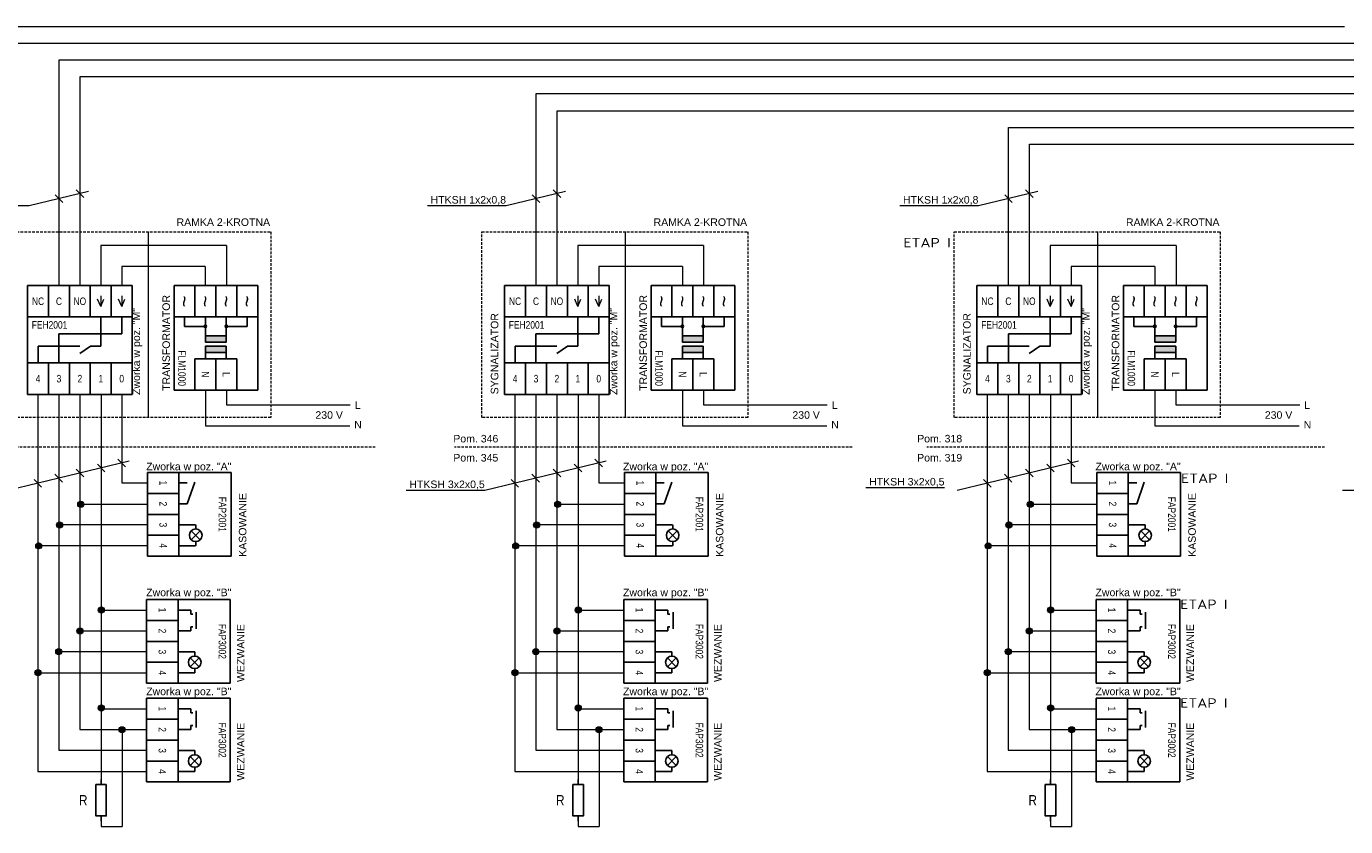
# Model space of a CAD drawing. Header units: millimetres. Extents: x 94562 to 148980, y -25377 to 3008.
# Tile 99 of 140: x 99476 to 101999, y -19542 to -18012. Entities that reach past the tile are written whole.
import ezdxf
from ezdxf.enums import TextEntityAlignment as Align

# ---------------------------------------------------------------- set-up
doc = ezdxf.new("R2010")
doc.units = ezdxf.units.MM
doc.linetypes.add('DASHED2', pattern=[0.375, 0.25, -0.125])
for name, color, linetype, lineweight in [('2DE_PLS_PNN', 7, 'Continuous', 35), ('2DE_TXTMARK', 41, 'Continuous', 18), ('2DE_TXTNUM', 11, 'Continuous', 18), ('2DE_TXTPIN', 131, 'Continuous', 18)]:
    doc.layers.add(name, color=color, linetype=linetype, lineweight=lineweight)
for name, color, linetype in [('ABB_OTHER', 252, 'Continuous'), ('tt_opis', 30, 'Continuous'), ('tt_pomoc', 42, 'Continuous'), ('tt_symbole', 40, 'Continuous')]:
    doc.layers.add(name, color=color, linetype=linetype)
doc.styles.add('CP_ATTR', font='arial.ttf')
doc.styles.add('CP_DESC', font='arial.ttf')
doc.styles.add('CP_ELATT', font='arial.ttf')
doc.styles.add('iso', font='isocpeur.ttf', dxfattribs={"width": 1.2})

# ---------------------------------------------------------------- blocks, each defined once
blk = doc.blocks.new('cpel_sig_SH0010A')
for p, q in [((-10, 10), (-10, -10)), ((10, 10), (-10, 10)), ((10, -10), (10, 10)), ((-7.5, 0.55), (-6.5, 0.55)), ((-7.5, -2.5), (-7.5, 0.55)), ((-7, 1.8), (-3, 1.8)), ((-6.5, 0.55), (-6.5, 1.05)), ((-3.5, 0.55), (-3.5, 1.05)), ((-3.5, 0.55), (-2.5, 0.55)), ((-2.5, -2.5), (-2.5, 0.55)), ((3.5, 1.5), (2.5, 1.5)), ((3.94, 2.56), (6.06, 0.44)), ((6.06, 2.56), (3.94, 0.44)), ((6.5, 1.5), (7.5, 1.5)), ((-5, -2.5), (-10, -2.5)), ((-5, -10), (-5, -2.5)), ((0, -2.5), (-5, -2.5)), ((0, -10), (0, -2.5)), ((5, -2.5), (0, -2.5)), ((5, -10), (5, -2.5)), ((10, -2.5), (5, -2.5)), ((-5, -10), (-10, -10)), ((0, -10), (-5, -10)), ((5, -10), (0, -10)), ((10, -10), (5, -10))]:
    blk.add_line(p, q)
for points in [[(2.5, 1.5), (2.5, -2.5)], [(7.5, 1.5), (7.5, -2.5)]]:
    blk.add_lwpolyline(points)
blk.add_circle((5, 1.5), 1.5)
at = {"linetype": 'Continuous', "style": 'CP_ATTR', "flags": 9}
for tag in ['EL-STATUS', 'FUNCTION', 'GROUP', 'NUMBER', 'WEIGHT', 'LINK', 'OTHER', 'IP', 'CHARACTER', 'POWER', 'CURRENT', 'VOLTAGE', 'PRODUCER', 'ORDER-NO', 'PRODUCT-TYPE', 'OTHER1', 'MARK2', 'ARTICLE', 'NAME']:
    blk.add_attdef(tag, text='', height=0.00005, dxfattribs=at).set_placement((-9.97, -10.02), align=Align.MIDDLE_LEFT)
at = {"layer": '2DE_TXTMARK', "linetype": 'ByBlock', "style": 'CP_ELATT', "width": 0.8, "flags": 8}
blk.add_attdef('MARK1', text='', height=1.8, dxfattribs=at).set_placement((0, 9), align=Align.TOP_CENTER)
at = {"layer": '2DE_TXTNUM', "linetype": 'ByBlock', "style": 'CP_ELATT', "width": 0.8, "flags": 8}
blk.add_attdef('TAG', text='', height=2.5, dxfattribs=at).set_placement((-12, 7.64), align=Align.RIGHT)
at = {"layer": '2DE_TXTPIN', "linetype": 'ByBlock', "style": 'CP_ELATT', "width": 0.8}
for s, p in [('1', (-7.5, -6.25)), ('2', (-2.5, -6.25)), ('3', (2.5, -6.25)), ('4', (7.5, -6.25))]:
    blk.add_text(s, height=1.8, dxfattribs=at).set_placement(p, align=Align.MIDDLE_CENTER)
blk = doc.blocks.new('cpelh_sig_SH0011A')
for p, q in [((-10, 10), (-10, -10)), ((-10, 10), (10, 10)), ((10, -10), (10, 10)), ((-2.5, -0.5), (-7.69, 1.3)), ((3.5, 1.52), (2.5, 1.52)), ((6.06, 0.46), (3.94, 2.58)), ((3.94, 0.46), (6.06, 2.58)), ((6.5, 1.52), (7.5, 1.52)), ((-10, -2.5), (-5, -2.5)), ((-7.5, -2.5), (-7.5, -0.5)), ((-5, -2.5), (0, -2.5)), ((-5, -10), (-5, -2.5)), ((-2.5, -2.5), (-2.5, -0.5)), ((0, -2.5), (5, -2.5)), ((0, -10), (0, -2.5)), ((5, -2.5), (10, -2.5)), ((5, -10), (5, -2.5)), ((-10, -10), (-5, -10)), ((-5, -10), (0, -10)), ((0, -10), (5, -10)), ((5, -10), (10, -10))]:
    blk.add_line(p, q)
for points in [[(2.5, -2.5), (2.5, 1.5)], [(7.5, -2.5), (7.5, 1.5)]]:
    blk.add_lwpolyline(points)
blk.add_circle((5, 1.52), 1.5)
at = {"linetype": 'Continuous', "style": 'CP_ATTR', "flags": 9}
for tag in ['NAME', 'ARTICLE', 'MARK2', 'OTHER1', 'PRODUCT-TYPE', 'ORDER-NO', 'PRODUCER', 'VOLTAGE', 'CURRENT', 'POWER', 'CHARACTER', 'IP', 'OTHER', 'LINK', 'WEIGHT', 'NUMBER', 'GROUP', 'FUNCTION', 'EL-STATUS']:
    blk.add_attdef(tag, text='', height=0.00005, dxfattribs=at).set_placement((-9.97, -10.02), align=Align.MIDDLE_LEFT)
at = {"layer": '2DE_TXTMARK', "linetype": 'ByBlock', "style": 'CP_ELATT', "width": 0.8, "flags": 8}
blk.add_attdef('MARK1', text='', height=1.8, dxfattribs=at).set_placement((0, 7), align=Align.CENTER)
at = {"layer": '2DE_TXTNUM', "linetype": 'ByBlock', "style": 'CP_ELATT', "width": 0.8, "flags": 8}
blk.add_attdef('TAG', text='', height=2.5, dxfattribs=at).set_placement((-12, 7.64), align=Align.RIGHT)
at = {"layer": '2DE_TXTPIN', "linetype": 'ByBlock', "style": 'CP_ELATT', "width": 0.8}
for s, p in [('1', (-7.5, -6.25)), ('2', (-2.5, -6.25)), ('3', (2.5, -6.25)), ('4', (7.5, -6.25))]:
    blk.add_text(s, height=1.8, dxfattribs=at).set_placement(p, align=Align.MIDDLE_CENTER)
blk = doc.blocks.new('cpel_sig_SH0018A')
for points in [[(-2.45, 2.5, 1), (-3.05, 2.5, 1)], [(-2.45, -2.5, 1), (-3.05, -2.5, 1)]]:
    blk.add_hatch(color=256).paths.add_polyline_path(points)
h = blk.add_hatch(color=256)
h.paths.add_polyline_path([(-0.5, 2.5), (-0.5, -2.5), (1, -2.5), (1, 2.5)])
h.paths.add_polyline_path([(2, 2.5), (2, -2.5), (3.5, -2.5), (3.5, 2.5)])
for p, q in [((12.5, 10), (-12.5, 10)), ((-12.5, 10), (-12.5, 5)), ((-5, 10), (-5, 5)), ((12.5, 5), (12.5, 10)), ((-2.75, 7.5), (-5, 7.5)), ((-2.75, 2.5), (-2.75, 7.5)), ((-12.5, 5), (-5, 5)), ((-12.5, 5), (-12.5, 0)), ((-5, 5), (-5, 0)), ((5, 5), (12.5, 5)), ((5, 5), (5, 0)), ((12.5, 5), (12.5, 0)), ((-12.5, 0), (-5, 0)), ((-12.5, 0), (-12.5, -5)), ((-0.5, 2.5), (-5, 2.5)), ((-5, 0), (-5, -5)), ((5, 2.5), (3.5, 2.5)), ((5, 0), (12.5, 0)), ((5, 0), (5, -5)), ((12.5, 0), (12.5, -5)), ((-0.5, -2.5), (-5, -2.5)), ((-2.75, -2.5), (-2.75, -7.5)), ((5, -2.5), (3.5, -2.5)), ((-12.5, -5), (-5, -5)), ((-12.5, -5), (-12.5, -10)), ((-5, -5), (-5, -10)), ((5, -5), (12.5, -5)), ((12.5, -5), (12.5, -10)), ((-2.75, -7.5), (-5, -7.5)), ((-12.5, -10), (12.5, -10))]:
    blk.add_line(p, q)
for points in [[(-0.5, 2.5), (-0.5, -2.5), (1, -2.5), (1, 2.5)], [(2, 2.5), (2, -2.5), (3.5, -2.5), (3.5, 2.5)]]:
    blk.add_lwpolyline(points, close=True)
for centre in [(-2.75, 2.5), (-2.75, -2.5)]:
    blk.add_circle(centre, 0.3)
at = {"linetype": 'Continuous', "style": 'CP_ATTR', "flags": 9}
for tag in ['EL-STATUS', 'FUNCTION', 'GROUP', 'NUMBER', 'WEIGHT', 'LINK', 'OTHER', 'IP', 'CHARACTER', 'POWER', 'CURRENT', 'VOLTAGE', 'PRODUCER', 'ORDER-NO', 'PRODUCT-TYPE', 'OTHER1', 'MARK2', 'ARTICLE', 'NAME']:
    blk.add_attdef(tag, text='', height=0.00005, dxfattribs=at).set_placement((-12.47, -10.02), align=Align.MIDDLE_LEFT)
at = {"layer": '2DE_TXTMARK', "linetype": 'ByBlock', "style": 'CP_ELATT', "width": 0.8, "flags": 8}
blk.add_attdef('MARK1', text='', height=1.8, dxfattribs=at).set_placement((11.5, -9), align=Align.RIGHT)
at = {"layer": '2DE_TXTNUM', "linetype": 'ByBlock', "style": 'CP_ELATT', "width": 0.8, "flags": 8}
blk.add_attdef('TAG', (-12.5, 12), '', height=2.5, dxfattribs=at)
at = {"layer": '2DE_TXTPIN', "linetype": 'ByBlock', "style": 'CP_ELATT'}
for p in [(-8.75, 7.5), (-8.75, 2.5), (-8.75, -2.5), (-8.75, -7.5)]:
    blk.add_text('~', height=3.5, dxfattribs=at).set_placement(p, align=Align.MIDDLE_CENTER)
at = {"layer": '2DE_TXTPIN', "linetype": 'ByBlock', "style": 'CP_ELATT', "width": 0.8}
for s, p in [('L', (8.75, 2.5)), ('N', (8.75, -2.5))]:
    blk.add_text(s, height=1.8, dxfattribs=at).set_placement(p, align=Align.MIDDLE_CENTER)
blk = doc.blocks.new('cpel_sig_SH0005A')
for p, q in [((-12.5, 13), (-12.5, -13)), ((-7.5, 13), (-12.5, 13)), ((-7.5, 5.5), (-7.5, 13)), ((-2.5, 13), (-7.5, 13)), ((-2.5, 5.5), (-2.5, 13)), ((2.5, 13), (-2.5, 13)), ((2.5, 5.5), (2.5, 13)), ((7.5, 13), (2.5, 13)), ((7.5, 5.5), (7.5, 13)), ((12.5, 13), (7.5, 13)), ((12.5, -13), (12.5, 13)), ((-12.5, 5.5), (-7.5, 5.5)), ((-7.5, 5.5), (-2.5, 5.5)), ((-2.5, 5.5), (2.5, 5.5)), ((2.5, 5.5), (7.5, 5.5)), ((7.5, 5.5), (12.5, 5.5)), ((10, 5.5), (10, 1.5)), ((10, 1.5), (-5, 1.5)), ((-5, -5.5), (-5, 1.5)), ((-10, -5.5), (-10, -1.5)), ((0, -1.5), (-10, -1.5)), ((5, -1.5), (2.54, -1.5)), ((-7.5, -5.5), (-12.5, -5.5)), ((-7.5, -13), (-7.5, -5.5)), ((-2.5, -5.5), (-7.5, -5.5)), ((-2.5, -13), (-2.5, -5.5)), ((2.5, -5.5), (-2.5, -5.5)), ((2.5, -13), (2.5, -5.5)), ((7.5, -5.5), (2.5, -5.5)), ((7.5, -13), (7.5, -5.5)), ((12.5, -5.5), (7.5, -5.5)), ((-7.5, -13), (-12.5, -13)), ((-2.5, -13), (-7.5, -13)), ((2.5, -13), (-2.5, -13)), ((7.5, -13), (2.5, -13)), ((12.5, -13), (7.5, -13))]:
    blk.add_line(p, q)
for points in [[(5, -1.5), (5, 5.5)], [(2.54, -1.5), (0, -3.27)]]:
    blk.add_lwpolyline(points)
at = {"layer": '2DE_TXTPIN', "linetype": 'ByBlock'}
for p, q in [((5, 7.98), (4.25, 9.76)), ((5, 10.52), (5, 7.98)), ((5, 7.98), (5.75, 9.76)), ((10, 7.98), (9.25, 9.76)), ((10, 10.52), (10, 7.98)), ((10, 7.98), (10.75, 9.76))]:
    blk.add_line(p, q, dxfattribs=at)
at = {"linetype": 'Continuous', "style": 'CP_ATTR', "flags": 9}
for tag in ['NAME', 'ARTICLE', 'MARK2', 'OTHER1', 'PRODUCT-TYPE', 'ORDER-NO', 'PRODUCER', 'VOLTAGE', 'CURRENT', 'POWER', 'CHARACTER', 'IP', 'OTHER', 'LINK', 'WEIGHT', 'NUMBER', 'GROUP', 'FUNCTION', 'EL-STATUS']:
    blk.add_attdef(tag, text='', height=0.00005, dxfattribs=at).set_placement((-12.47, -13.02), align=Align.MIDDLE_LEFT)
at = {"layer": '2DE_TXTMARK', "linetype": 'ByBlock', "style": 'CP_ELATT', "width": 0.8, "flags": 8}
blk.add_attdef('MARK1', text='', height=1.8, dxfattribs=at).set_placement((-11.5, 4.5), align=Align.TOP_LEFT)
at = {"layer": '2DE_TXTNUM', "linetype": 'ByBlock', "style": 'CP_ELATT', "width": 0.8, "flags": 8}
blk.add_attdef('TAG', text='', height=2.5, dxfattribs=at).set_placement((-14.5, 10.64), align=Align.RIGHT)
at = {"layer": '2DE_TXTPIN', "linetype": 'ByBlock', "style": 'CP_ELATT', "width": 0.8}
for s, p in [('NC', (-10, 9.25)), ('C', (-5, 9.25)), ('NO', (0, 9.25)), ('4', (-10, -9.25)), ('3', (-5, -9.25)), ('2', (0, -9.25)), ('1', (5, -9.25)), ('0', (10, -9.25))]:
    blk.add_text(s, height=1.8, dxfattribs=at).set_placement(p, align=Align.MIDDLE_CENTER)
blk = doc.blocks.new('cpel_sig_SE0001A')
for p, q in [((0, 5), (0, 3.75)), ((0, -3.75), (0, -5))]:
    blk.add_line(p, q)
blk.add_lwpolyline([(1.25, 3.75), (1.25, -3.75), (-1.25, -3.75), (-1.25, 3.75)], close=True)
at = {"linetype": 'Continuous', "style": 'CP_ATTR', "flags": 9}
for tag in ['EL-STATUS', 'FUNCTION', 'GROUP', 'NUMBER', 'WEIGHT', 'LINK', 'OTHER', 'IP', 'CHARACTER', 'POWER', 'CURRENT', 'VOLTAGE', 'PRODUCER', 'ORDER-NO', 'PRODUCT-TYPE', 'OTHER1', 'MARK2', 'ARTICLE', 'NAME', 'MARK1']:
    blk.add_attdef(tag, text='', height=0.00005, dxfattribs=at).set_placement((0, -3.75), align=Align.MIDDLE_LEFT)
at = {"layer": '2DE_TXTNUM', "linetype": 'ByBlock', "style": 'CP_ELATT', "width": 0.8, "flags": 8}
blk.add_attdef('TAG', text='', height=2.5, dxfattribs=at).set_placement((-3.25, 0), align=Align.MIDDLE_RIGHT)

msp = doc.modelspace()

# ---------------------------------------------------------------- hatches: boundary and pattern name
at = {"layer": 'tt_pomoc', "lineweight": 0}
h = msp.add_hatch(color=256, dxfattribs=at)
h.dxf.hatch_style = 1
h.paths.add_polyline_path([(99586.3, -18925.3, 1), (99574.6, -18925.3, 1)])
h = msp.add_hatch(color=256, dxfattribs=at)
h.dxf.hatch_style = 1
h.paths.add_polyline_path([(100498.5, -18925.3, 1), (100486.8, -18925.3, 1)])
h = msp.add_hatch(color=256, dxfattribs=at)
h.dxf.hatch_style = 1
h.paths.add_polyline_path([(101401.8, -18925.3, 1), (101390.1, -18925.3, 1)])
h = msp.add_hatch(color=256, dxfattribs=at)
h.dxf.hatch_style = 1
h.paths.add_polyline_path([(99545.9, -18964.9, 1), (99534.2, -18964.9, 1)])
h = msp.add_hatch(color=256, dxfattribs=at)
h.dxf.hatch_style = 1
h.paths.add_polyline_path([(100458, -18964.9, 1), (100446.3, -18964.9, 1)])
h = msp.add_hatch(color=256, dxfattribs=at)
h.dxf.hatch_style = 1
h.paths.add_polyline_path([(101361.4, -18964.9, 1), (101349.7, -18964.9, 1)])
h = msp.add_hatch(color=256, dxfattribs=at)
h.dxf.hatch_style = 1
h.paths.add_polyline_path([(99505.9, -19004.8, 1), (99494.2, -19004.8, 1)])
h = msp.add_hatch(color=256, dxfattribs=at)
h.dxf.hatch_style = 1
h.paths.add_polyline_path([(100418.1, -19004.8, 1), (100406.4, -19004.8, 1)])
h = msp.add_hatch(color=256, dxfattribs=at)
h.dxf.hatch_style = 1
h.paths.add_polyline_path([(101321.4, -19004.8, 1), (101309.7, -19004.8, 1)])
h = msp.add_hatch(color=256, dxfattribs=at)
h.dxf.hatch_style = 1
h.paths.add_polyline_path([(99625.3, -19127.5, 1), (99613.6, -19127.5, 1)])
h = msp.add_hatch(color=256, dxfattribs=at)
h.dxf.hatch_style = 1
h.paths.add_polyline_path([(100537.5, -19127.5, 1), (100525.8, -19127.5, 1)])
h = msp.add_hatch(color=256, dxfattribs=at)
h.dxf.hatch_style = 1
h.paths.add_polyline_path([(101440.8, -19127.5, 1), (101429.1, -19127.5, 1)])
h = msp.add_hatch(color=256, dxfattribs=at)
h.dxf.hatch_style = 1
h.paths.add_polyline_path([(99584.7, -19167.5, 1), (99573, -19167.5, 1)])
h = msp.add_hatch(color=256, dxfattribs=at)
h.dxf.hatch_style = 1
h.paths.add_polyline_path([(100496.9, -19167.5, 1), (100485.2, -19167.5, 1)])
h = msp.add_hatch(color=256, dxfattribs=at)
h.dxf.hatch_style = 1
h.paths.add_polyline_path([(101400.2, -19167.5, 1), (101388.5, -19167.5, 1)])
h = msp.add_hatch(color=256, dxfattribs=at)
h.dxf.hatch_style = 1
h.paths.add_polyline_path([(99544.2, -19207, 1), (99532.5, -19207, 1)])
h = msp.add_hatch(color=256, dxfattribs=at)
h.dxf.hatch_style = 1
h.paths.add_polyline_path([(100456.4, -19207, 1), (100444.7, -19207, 1)])
h = msp.add_hatch(color=256, dxfattribs=at)
h.dxf.hatch_style = 1
h.paths.add_polyline_path([(101359.7, -19207, 1), (101348, -19207, 1)])
h = msp.add_hatch(color=256, dxfattribs=at)
h.dxf.hatch_style = 1
h.paths.add_polyline_path([(99504.4, -19247.5, 1), (99492.6, -19247.5, 1)])
h = msp.add_hatch(color=256, dxfattribs=at)
h.dxf.hatch_style = 1
h.paths.add_polyline_path([(100416.5, -19247.5, 1), (100404.8, -19247.5, 1)])
h = msp.add_hatch(color=256, dxfattribs=at)
h.dxf.hatch_style = 1
h.paths.add_polyline_path([(101319.8, -19247.5, 1), (101308.1, -19247.5, 1)])
h = msp.add_hatch(color=256, dxfattribs=at)
h.dxf.hatch_style = 1
h.paths.add_polyline_path([(99625.3, -19315.1, 1), (99613.6, -19315.1, 1)])
h = msp.add_hatch(color=256, dxfattribs=at)
h.dxf.hatch_style = 1
h.paths.add_polyline_path([(100537.5, -19315.1, 1), (100525.8, -19315.1, 1)])
h = msp.add_hatch(color=256, dxfattribs=at)
h.dxf.hatch_style = 1
h.paths.add_polyline_path([(101440.8, -19315.1, 1), (101429.1, -19315.1, 1)])
h = msp.add_hatch(color=256, dxfattribs=at)
h.dxf.hatch_style = 1
h.paths.add_polyline_path([(99665.3, -19356.4, 1), (99653.6, -19356.4, 1)])
h = msp.add_hatch(color=256, dxfattribs=at)
h.dxf.hatch_style = 1
h.paths.add_polyline_path([(100577.5, -19356.4, 1), (100565.8, -19356.4, 1)])
h = msp.add_hatch(color=256, dxfattribs=at)
h.dxf.hatch_style = 1
h.paths.add_polyline_path([(101480.8, -19356.4, 1), (101469.1, -19356.4, 1)])

# ---------------------------------------------------------------- linework, layer by layer
at = {"layer": '2DE_PLS_PNN', "color": 8, "linetype": 'DASHED2', "lineweight": 0, "ltscale": 20}
for points in [[(99943.9, -18759.5), (99435.2, -18759.5), (99435.2, -18404.5), (99943.9, -18404.5)], [(100856, -18759.5), (100347.4, -18759.5), (100347.4, -18404.5), (100856, -18404.5)], [(101759.3, -18759.5), (101250.7, -18759.5), (101250.7, -18404.5), (101759.3, -18404.5)]]:
    msp.add_lwpolyline(points, close=True, dxfattribs=at)
at = {"layer": 'ABB_OTHER', "linetype": 'DASHED2', "lineweight": 0, "ltscale": 20}
for p, q in [((100143.6, -18815.9), (99383, -18815.9)), ((101055.7, -18815.9), (100295.2, -18815.9)), ((101959, -18815.9), (101198.5, -18815.9))]:
    msp.add_line(p, q, dxfattribs=at)
at = {"layer": 'tt_pomoc', "linetype": 'Continuous', "lineweight": 0, "ltscale": 0.2}
for p, q in [((98602.4, -18011.8), (101997.2, -18011.8)), ((98642.4, -18043.8), (102321.4, -18043.8)), ((99539, -18075.8), (102038.2, -18075.8)), ((99539, -18507.2), (99539, -18075.8)), ((99579, -18107.8), (102321.4, -18107.8)), ((99579, -18507.2), (99579, -18107.8)), ((100451.1, -18139.8), (102079.8, -18139.8)), ((100451.1, -18507.2), (100451.1, -18139.8)), ((100491.1, -18173), (102321.4, -18173)), ((100491.1, -18507.2), (100491.1, -18173)), ((101354.5, -18205), (102119.8, -18205)), ((101354.5, -18507.2), (101354.5, -18205)), ((101394.5, -18237), (102321.4, -18237)), ((101394.5, -18507.2), (101394.5, -18237))]:
    msp.add_line(p, q, dxfattribs=at)
at = {"layer": 'tt_pomoc', "lineweight": 0, "ltscale": 20}
for p, q in [((99595.1, -18327.6), (99481.7, -18354.9)), ((99546.2, -18348.5), (99531.7, -18333.7)), ((99586.1, -18338.9), (99571.6, -18324.1)), ((100507.2, -18327.6), (100393.8, -18354.9)), ((100458.4, -18348.5), (100443.9, -18333.7)), ((100498.3, -18338.9), (100483.8, -18324.1)), ((101410.6, -18327.6), (101297.2, -18354.9)), ((101361.7, -18348.5), (101347.2, -18333.7)), ((101401.6, -18338.9), (101387.1, -18324.1)), ((99481.7, -18354.9), (99331.2, -18354.9)), ((100393.8, -18354.9), (100243.3, -18354.9)), ((101297.2, -18354.9), (101146.7, -18354.9)), ((99709.7, -18759.5), (99709.7, -18404.5)), ((100621.9, -18759.5), (100621.9, -18404.5)), ((101525.2, -18759.5), (101525.2, -18404.5)), ((99672.9, -18843), (99441, -18898.9)), ((99665.9, -18853.8), (99651.5, -18839)), ((100585.1, -18843), (100353.2, -18898.9)), ((100578.1, -18853.8), (100563.6, -18839)), ((101488.4, -18843), (101256.5, -18898.9)), ((101481.4, -18853.8), (101467, -18839)), ((99545.5, -18882.8), (99531, -18868.1)), ((99586, -18873.1), (99571.5, -18858.3)), ((99626.5, -18863.3), (99612.1, -18848.5)), ((100457.6, -18882.8), (100443.2, -18868.1)), ((100498.1, -18873.1), (100483.6, -18858.3)), ((100538.7, -18863.3), (100524.2, -18848.5)), ((101361, -18882.8), (101346.5, -18868.1)), ((101401.4, -18873.1), (101387, -18858.3)), ((101442, -18863.3), (101427.6, -18848.5)), ((99505.6, -18892.5), (99491.1, -18877.7)), ((100417.7, -18892.5), (100403.3, -18877.7)), ((101232.3, -18893.9), (101081.8, -18893.9)), ((101321.1, -18892.5), (101306.6, -18877.7)), ((100353.2, -18898.9), (100202.7, -18898.9)), ((102143.5, -18898.9), (101993, -18898.9))]:
    msp.add_line(p, q, dxfattribs=at)
at = {"layer": 'tt_pomoc', "lineweight": 0, "ltscale": 5}
for p, q in [((99859.4, -18430.6), (99618.7, -18430.6)), ((99618.7, -18430.6), (99618.7, -18507.2)), ((99859.4, -18430.6), (99859.4, -18507.2)), ((100771.5, -18430.6), (100530.9, -18430.6)), ((100530.9, -18430.6), (100530.9, -18507.2)), ((100771.5, -18430.6), (100771.5, -18507.2)), ((101674.9, -18430.6), (101434.2, -18430.6)), ((101434.2, -18430.6), (101434.2, -18507.2)), ((101674.9, -18430.6), (101674.9, -18507.2)), ((99818.6, -18470.6), (99658.7, -18470.6)), ((99658.7, -18470.6), (99658.7, -18507.2)), ((99818.6, -18470.6), (99818.6, -18507.2)), ((100730.8, -18470.6), (100570.9, -18470.6)), ((100570.9, -18470.6), (100570.9, -18507.2)), ((100730.8, -18470.6), (100730.8, -18507.2)), ((101634.1, -18470.6), (101474.2, -18470.6)), ((101474.2, -18470.6), (101474.2, -18507.2)), ((101634.1, -18470.6), (101634.1, -18507.2)), ((99498.3, -18715.2), (99498.3, -19436.2)), ((99538.2, -18715.2), (99538.2, -19395.7)), ((99578.7, -18715.2), (99578.7, -19356.2)), ((99619.3, -18715.2), (99619.3, -19451.2)), ((99658.7, -18715.2), (99658.7, -18884.6)), ((100410.5, -18715.2), (100410.5, -19436.2)), ((100450.4, -18715.2), (100450.4, -19395.7)), ((100490.9, -18715.2), (100490.9, -19356.2)), ((100531.5, -18715.2), (100531.5, -19451.2)), ((100570.9, -18715.2), (100570.9, -18884.6)), ((101313.8, -18715.2), (101313.8, -19436.2)), ((101353.7, -18715.2), (101353.7, -19395.7)), ((101394.2, -18715.2), (101394.2, -19356.2)), ((101434.8, -18715.2), (101434.8, -19451.2)), ((101474.2, -18715.2), (101474.2, -18884.6)), ((99658.7, -18884.6), (99708.1, -18884.6)), ((100570.9, -18884.6), (100620.2, -18884.6)), ((101474.2, -18884.6), (101523.6, -18884.6)), ((99580.5, -18925.3), (99708.1, -18925.3)), ((100492.6, -18925.3), (100620.2, -18925.3)), ((101396, -18925.3), (101523.6, -18925.3)), ((99619.3, -19127.5), (99706.4, -19127.5)), ((100531.5, -19127.5), (100618.6, -19127.5)), ((101434.8, -19127.5), (101521.9, -19127.5)), ((99578.7, -19167.5), (99706.4, -19167.5)), ((100490.9, -19167.5), (100618.6, -19167.5)), ((101394.2, -19167.5), (101521.9, -19167.5)), ((99538.3, -19207), (99706.4, -19207)), ((100450.4, -19207), (100618.6, -19207)), ((101353.8, -19207), (101521.9, -19207)), ((99498.3, -19247.5), (99706.4, -19247.5)), ((100410.5, -19247.5), (100618.6, -19247.5)), ((101313.8, -19247.5), (101521.9, -19247.5)), ((99619.3, -19316.2), (99706.4, -19316.2)), ((100531.5, -19316.2), (100618.6, -19316.2)), ((101434.8, -19316.2), (101521.9, -19316.2)), ((99578.7, -19356.2), (99706.4, -19356.2)), ((99659.5, -19356.2), (99659.5, -19541.6)), ((100490.9, -19356.2), (100618.6, -19356.2)), ((100571.6, -19356.2), (100571.6, -19541.6)), ((101394.2, -19356.2), (101521.9, -19356.2)), ((101475, -19356.2), (101475, -19541.6)), ((99538.3, -19395.7), (99706.4, -19395.6)), ((100450.4, -19395.7), (100618.6, -19395.6)), ((101353.8, -19395.7), (101521.9, -19395.6)), ((99498.3, -19436.2), (99706.4, -19436.2)), ((100410.5, -19436.2), (100618.6, -19436.2)), ((101313.8, -19436.2), (101521.9, -19436.2))]:
    msp.add_line(p, q, dxfattribs=at)
at = {"layer": 'tt_pomoc', "lineweight": 0}
for p, q in [((99818.9, -18707.2), (99818.9, -18775.1)), ((99858.9, -18707.2), (99858.9, -18735.1)), ((100731.1, -18707.2), (100731.1, -18775.1)), ((100771.1, -18707.2), (100771.1, -18735.1)), ((101634.4, -18707.2), (101634.4, -18775.1)), ((101674.4, -18707.2), (101674.4, -18735.1)), ((99708.1, -18964.9), (99540, -18964.9)), ((100620.2, -18964.9), (100452.2, -18964.9)), ((101523.6, -18964.9), (101355.5, -18964.9)), ((99708.1, -19004.8), (99500.1, -19004.8)), ((100620.2, -19004.8), (100412.3, -19004.8)), ((101523.6, -19004.8), (101315.6, -19004.8)), ((99619.3, -19531.2), (99619.3, -19541.6)), ((99619.3, -19541.6), (99659.5, -19541.6)), ((100531.5, -19531.2), (100531.5, -19541.6)), ((100531.5, -19541.6), (100571.6, -19541.6)), ((101434.8, -19531.2), (101434.8, -19541.6)), ((101434.8, -19541.6), (101475, -19541.6))]:
    msp.add_line(p, q, dxfattribs=at)
at = {"layer": 'tt_pomoc', "linetype": 'Continuous', "lineweight": 0}
for p, q in [((99858.9, -18735.1), (100095.8, -18735.1)), ((100771.1, -18735.1), (101007.9, -18735.1)), ((101674.4, -18735.1), (101911.3, -18735.1)), ((99818.9, -18775.1), (100094.8, -18775.1)), ((100731.1, -18775.1), (101006.9, -18775.1)), ((101634.4, -18775.1), (101910.2, -18775.1))]:
    msp.add_line(p, q, dxfattribs=at)
at = {"layer": 'tt_pomoc', "lineweight": 0}
for centre in [(99580.5, -18925.3), (100492.6, -18925.3), (101396, -18925.3), (99540, -18964.9), (100452.2, -18964.9), (101355.5, -18964.9), (99500.1, -19004.8), (100412.3, -19004.8), (101315.6, -19004.8), (99619.5, -19127.5), (100531.6, -19127.5), (101435, -19127.5), (99578.9, -19167.5), (100491, -19167.5), (101394.4, -19167.5), (99538.4, -19207), (100450.6, -19207), (101353.9, -19207), (99498.5, -19247.5), (100410.7, -19247.5), (101314, -19247.5), (99619.5, -19315.1), (100531.6, -19315.1), (101435, -19315.1), (99659.5, -19356.4), (100571.6, -19356.4), (101475, -19356.4)]:
    msp.add_circle(centre, 5.85, dxfattribs=at)

# ---------------------------------------------------------------- block references
at = {"layer": 'tt_pomoc', "lineweight": 0, "xscale": 8, "yscale": 8, "zscale": 8}
for p in [(99619.3, -19491.2), (100531.5, -19491.2), (101434.8, -19491.2)]:
    msp.add_blockref('cpel_sig_SE0001A', p, dxfattribs=at).add_auto_attribs({'TAG': 'R'})
at = {"layer": 'tt_symbole', "linetype": 'Continuous', "lineweight": 0, "xscale": 8, "yscale": 8, "zscale": 8}
for p in [(99578.7, -18611.2), (100490.9, -18611.2), (101394.2, -18611.2)]:
    msp.add_blockref('cpel_sig_SH0005A', p, dxfattribs=at).add_auto_attribs({'MARK1': 'FEH2001'})
at = {"layer": 'tt_symbole', "linetype": 'Continuous', "lineweight": 0, "xscale": 8, "yscale": 8, "zscale": 8, "rotation": 270}
for name, p, values in [('cpel_sig_SH0018A', (99838.7, -18607.2), {'MARK1': 'FLM1000'}), ('cpel_sig_SH0018A', (100750.9, -18607.2), {'MARK1': 'FLM1000'}), ('cpel_sig_SH0018A', (101654.2, -18607.2), {'MARK1': 'FLM1000'}), ('cpelh_sig_SH0011A', (99788.1, -18944.6), {'MARK1': 'FAP2001'}), ('cpelh_sig_SH0011A', (100700.2, -18944.6), {'MARK1': 'FAP2001'}), ('cpelh_sig_SH0011A', (101603.6, -18944.6), {'MARK1': 'FAP2001'}), ('cpel_sig_SH0010A', (99786.4, -19187.5), {'MARK1': 'FAP3002'}), ('cpel_sig_SH0010A', (100698.6, -19187.5), {'MARK1': 'FAP3002'}), ('cpel_sig_SH0010A', (101601.9, -19187.5), {'MARK1': 'FAP3002'}), ('cpel_sig_SH0010A', (99786.4, -19376.2), {'MARK1': 'FAP3002'}), ('cpel_sig_SH0010A', (100698.6, -19376.2), {'MARK1': 'FAP3002'}), ('cpel_sig_SH0010A', (101601.9, -19376.2), {'MARK1': 'FAP3002'})]:
    msp.add_blockref(name, p, dxfattribs=at).add_auto_attribs(values)

# ---------------------------------------------------------------- texts
at = {"layer": 'tt_opis', "lineweight": 0, "style": 'CP_DESC'}
for s, p in [('HTKSH 1x2x0,8', (100249.4, -18350.5)), ('HTKSH 1x2x0,8', (101152.7, -18350.5)), ('RAMKA 2-KROTNA', (99763.6, -18393.2)), ('RAMKA 2-KROTNA', (100675.8, -18393.2)), ('RAMKA 2-KROTNA', (101579.1, -18393.2)), ('L', (100104.4, -18742.9)), ('L', (101016.6, -18742.9)), ('L', (101919.9, -18742.9)), ('230 V', (100029.1, -18761.9)), ('N', (100103.4, -18780.4)), ('230 V', (100941.2, -18761.9)), ('N', (101015.5, -18780.4)), ('230 V', (101844.6, -18761.9)), ('N', (101918.9, -18780.4)), ('Pom. 346', (100292.8, -18807.1)), ('Pom. 318', (101179.8, -18807.1)), ('Pom. 345', (100292.8, -18843.6)), ('Pom. 319', (101179.8, -18843.6)), ('Zworka w poz. "A"', (99705.5, -18860.3)), ('Zworka w poz. "A"', (100617.3, -18860.3)), ('Zworka w poz. "A"', (101520.8, -18860.3)), ('HTKSH 3x2x0,5', (100208.7, -18894.4)), ('HTKSH 3x2x0,5', (101087.9, -18889.4)), ('Zworka w poz. "B"', (99705.5, -19101.1)), ('Zworka w poz. "B"', (100617.3, -19101.1)), ('Zworka w poz. "B"', (101520.8, -19101.1)), ('Zworka w poz. "B"', (99705.5, -19290.3)), ('Zworka w poz. "B"', (100617.3, -19290.3)), ('Zworka w poz. "B"', (101520.8, -19290.3))]:
    msp.add_text(s, height=14.4, dxfattribs=at).set_placement(p)
for s, p in [('Zworka w poz. "M"', (99693.8, -18716.4)), ('TRANSFORMATOR', (99750.9, -18708.5)), ('Zworka w poz. "M"', (100606.4, -18716.4)), ('TRANSFORMATOR', (100663.1, -18708.5)), ('Zworka w poz. "M"', (101509.6, -18716.4)), ('TRANSFORMATOR', (101566.4, -18708.5)), ('SYGNALIZATOR', (100378.9, -18715.2)), ('SYGNALIZATOR', (101282.2, -18715.2)), ('KASOWANIE', (99897.1, -19025.7)), ('KASOWANIE', (100809.3, -19025.7)), ('KASOWANIE', (101712.6, -19025.7)), ('WEZWANIE', (99893.5, -19265.1)), ('WEZWANIE', (100805.7, -19265.1)), ('WEZWANIE', (101709, -19265.1)), ('WEZWANIE', (99893.5, -19453.7)), ('WEZWANIE', (100805.7, -19453.7)), ('WEZWANIE', (101709, -19453.7))]:
    msp.add_text(s, height=14.4, rotation=90, dxfattribs=at).set_placement(p)
at = {"layer": 'tt_opis', "char_height": 18, "attachment_point": 6, "style": 'iso'}
for insert in [(101244, -18425.2), (101774.9, -18875.6), (101773.3, -19116.5), (101773.3, -19305.2)]:
    msp.add_mtext_dynamic_manual_height_columns('ETAP I', width=115.158, gutter_width=12.5, heights=[0], dxfattribs=dict(at, insert=insert))

doc.saveas('drawing.dxf')
